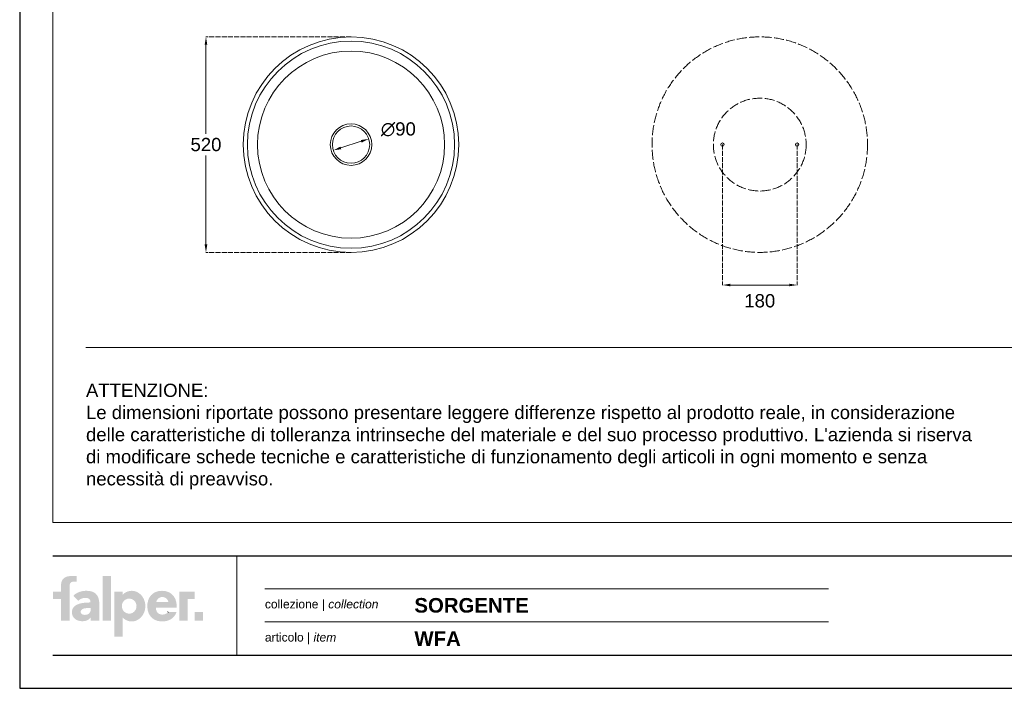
# Model space of a CAD drawing. Header units: millimetres. Extents: x 0 to 4752, y 0 to 3360.
# Tile 1 of 3: x 0 to 2376, y 0 to 1613. Entities that reach past the tile are written whole.
import ezdxf

# ---------------------------------------------------------------- set-up
doc = ezdxf.new("R2010")
doc.units = ezdxf.units.MM
doc.linetypes.add('ACAD_ISO02W100', pattern=[15, 12, -3])
doc.layers.add('_FLP_HELP', color=155, linetype='Continuous', plot=False)
for name, color, linetype, lineweight in [('Falper_0.5', 4, 'Continuous', 5), ('Falper_0.9', 7, 'Continuous', 9), ('FLP_A_QL-16', 252, 'Continuous', 9), ('Linee tratteggiate', 1, 'ACAD_ISO02W100', 5)]:
    doc.layers.add(name, color=color, linetype=linetype, lineweight=lineweight)
doc.styles.add('FLP_TX-20', font='arial.ttf', dxfattribs={"height": 40})
doc.styles.get("Standard").update_dxf_attribs({"font": 'arial.ttf'})
doc.dimstyles.new('FLP_1-20', dxfattribs={"dimtxt": 40, "dimasz": 24, "dimexe": 0, "dimexo": 0, "dimgap": 10, "dimtad": 0, "dimtih": 1, "dimtoh": 1, "dimdec": 1, "dimzin": 9, "dimtxsty": 'FLP_TX-20', "dimcen": 0, "dimdle": 100, "dimclrd": 256, "dimclre": 256, "dimclrt": 7, "dimaunit": 1, "dimazin": 2, "dimtfac": 1, "dimtdec": 1, "dimtmove": 2, "dimatfit": 2, "dimldrblk": 'DOT', "dimfxl": 1, "dimtolj": 1, "dimtzin": 0, "dimlwd": 5, "dimlwe": 5, "dimarcsym": 0})

# ---------------------------------------------------------------- blocks, each defined once
blk = doc.blocks.new('LogoFalper')
h = blk.add_hatch(color=256)
h.dxf.hatch_style = 1
h.paths.add_polyline_path([(0, 2.982), (0, 3.346), (0.01, 3.516), (0.042, 3.66), (0.097, 3.779), (0.179, 3.874), (0.231, 3.913), (0.29, 3.946), (0.357, 3.974), (0.432, 3.996), (0.515, 4.013), (0.606, 4.026), (0.707, 4.033), (0.817, 4.035), (1.046, 4.035), (1.046, 3.654), (0.851, 3.654), (0.725, 3.635), (0.644, 3.586), (0.599, 3.518), (0.579, 3.443), (0.574, 3.373), (0.574, 1.064), (0, 1.064), (0, 2.494), (-0.538, 2.494), (-0.538, 2.982)])
h.paths.add_polyline_path([(2.552, 2.229), (2.542, 2.32), (2.528, 2.404), (2.511, 2.484), (2.49, 2.557), (2.464, 2.626), (2.433, 2.689), (2.398, 2.747), (2.359, 2.799), (2.315, 2.847), (2.266, 2.889), (2.211, 2.926), (2.152, 2.958), (2.087, 2.984), (2.009, 3.008), (1.924, 3.026), (1.831, 3.037), (1.73, 3.043), (1.625, 3.043), (1.522, 3.035), (1.419, 3.019), (1.317, 2.995), (1.217, 2.963), (1.073, 2.9), (0.941, 2.819), (0.822, 2.72), (1.142, 2.378), (1.205, 2.429), (1.276, 2.475), (1.355, 2.516), (1.412, 2.539), (1.469, 2.556), (1.527, 2.568), (1.586, 2.573), (1.647, 2.573), (1.708, 2.567), (1.764, 2.553), (1.815, 2.533), (1.862, 2.507), (1.918, 2.453), (1.951, 2.383), (1.962, 2.297), (1.962, 2.289), (1.962, 2.274), (1.962, 2.266), (1.879, 2.265), (1.794, 2.262), (1.708, 2.258), (1.622, 2.251), (1.535, 2.243), (1.448, 2.232), (1.365, 2.217), (1.286, 2.198), (1.209, 2.176), (1.136, 2.15), (1.024, 2.098), (0.926, 2.032), (0.843, 1.954), (0.798, 1.893), (0.765, 1.825), (0.742, 1.748), (0.731, 1.664), (0.73, 1.582), (0.737, 1.512), (0.75, 1.447), (0.769, 1.388), (0.795, 1.334), (0.823, 1.289), (0.853, 1.249), (0.887, 1.212), (0.923, 1.178), (0.962, 1.149), (1.004, 1.123), (1.048, 1.099), (1.093, 1.079), (1.139, 1.062), (1.188, 1.049), (1.242, 1.036), (1.296, 1.027), (1.349, 1.021), (1.401, 1.018), (1.465, 1.019), (1.539, 1.025), (1.612, 1.038), (1.681, 1.057), (1.748, 1.083), (1.805, 1.112), (1.855, 1.144), (1.899, 1.181), (1.938, 1.223), (1.97, 1.268), (1.981, 1.268), (1.981, 1.064), (2.559, 1.064), (2.559, 2.031), (2.557, 2.133)])
h.paths.add_polyline_path([(1.502, 1.854), (1.536, 1.864), (1.572, 1.872), (1.609, 1.88), (1.649, 1.886), (1.691, 1.89), (1.761, 1.896), (1.831, 1.899), (1.901, 1.9), (1.922, 1.9), (1.96, 1.9), (1.981, 1.9), (1.981, 1.883), (1.981, 1.851), (1.981, 1.834), (1.977, 1.765), (1.965, 1.702), (1.945, 1.644), (1.916, 1.593), (1.879, 1.547), (1.848, 1.519), (1.814, 1.496), (1.775, 1.476), (1.733, 1.461), (1.687, 1.45), (1.638, 1.444), (1.585, 1.442), (1.571, 1.442), (1.558, 1.442), (1.544, 1.443), (1.531, 1.445), (1.517, 1.446), (1.503, 1.449), (1.488, 1.451), (1.456, 1.459), (1.427, 1.47), (1.4, 1.484), (1.376, 1.501), (1.354, 1.522), (1.336, 1.546), (1.326, 1.563), (1.319, 1.583), (1.314, 1.604), (1.311, 1.626), (1.312, 1.656), (1.317, 1.691), (1.328, 1.722), (1.344, 1.75), (1.365, 1.775), (1.404, 1.807), (1.45, 1.833)], flags=16)
h.paths.add_polyline_path([(7.149, 2.301), (6.344, 2.301), (6.381, 2.404), (6.43, 2.483), (6.488, 2.542), (6.552, 2.584), (6.619, 2.61), (6.687, 2.623), (6.752, 2.627), (6.833, 2.62), (6.908, 2.597), (6.975, 2.561), (7.034, 2.513), (7.084, 2.452), (7.123, 2.381)], flags=16)
h.paths.add_polyline_path([(4.1, 2.778), (4.206, 2.872), (4.321, 2.946), (4.445, 3), (4.575, 3.033), (4.71, 3.044), (4.823, 3.036), (4.933, 3.013), (5.037, 2.975), (5.135, 2.924), (5.227, 2.861), (5.311, 2.786), (5.387, 2.701), (5.453, 2.606), (5.509, 2.503), (5.555, 2.392), (5.588, 2.274), (5.609, 2.151), (5.616, 2.023), (5.609, 1.895), (5.588, 1.772), (5.555, 1.654), (5.509, 1.544), (5.453, 1.44), (5.387, 1.345), (5.311, 1.26), (5.227, 1.185), (5.135, 1.122), (5.037, 1.071), (4.933, 1.033), (4.823, 1.01), (4.71, 1.002), (4.658, 1.004), (4.606, 1.009), (4.555, 1.017), (4.505, 1.028), (4.455, 1.043), (4.406, 1.061), (4.359, 1.081), (4.312, 1.105), (4.267, 1.132), (4.223, 1.162), (4.181, 1.194), (4.14, 1.23), (4.1, 1.268), (4.1, 0), (3.54, 0), (3.54, 2.982), (4.1, 2.982)])
h.paths.add_polyline_path([(4.54, 1.521), (4.396, 1.543), (4.269, 1.605), (4.165, 1.7), (4.091, 1.821), (4.053, 1.962), (4.058, 2.113), (4.103, 2.251), (4.184, 2.367), (4.293, 2.456), (4.424, 2.51), (4.57, 2.524), (4.711, 2.493), (4.834, 2.424), (4.932, 2.324), (4.999, 2.198), (5.029, 2.054), (5.016, 1.904), (4.963, 1.77), (4.876, 1.658), (4.763, 1.576), (4.628, 1.529)], flags=16)
h.paths.add_polyline_path([(3.33, 4.036), (2.77, 4.036), (2.77, 1.064), (3.33, 1.064)])
h.paths.add_polyline_path([(8.903, 1.632), (8.903, 1.064), (9.462, 1.064), (9.462, 1.632)])
h.paths.add_polyline_path([(8.903, 2.494), (8.903, 2.982), (7.875, 2.982), (7.875, 1.064), (8.435, 1.064), (8.435, 2.494)])
edge = h.paths.add_edge_path()
edge.add_line((7.119, 1.622), (7.079, 1.578))
edge.add_line((7.079, 1.578), (7.031, 1.541))
edge.add_line((7.031, 1.541), (6.977, 1.511))
edge.add_line((6.977, 1.511), (6.92, 1.489))
edge.add_line((6.92, 1.489), (6.862, 1.472))
edge.add_line((6.862, 1.472), (6.805, 1.463))
edge.add_line((6.805, 1.463), (6.752, 1.46))
edge.add_line((6.752, 1.46), (6.679, 1.464))
edge.add_line((6.679, 1.464), (6.599, 1.481))
edge.add_line((6.599, 1.481), (6.518, 1.515))
edge.add_line((6.518, 1.515), (6.443, 1.57))
edge.add_line((6.443, 1.57), (6.381, 1.653))
edge.add_line((6.381, 1.653), (6.337, 1.767))
edge.add_line((6.337, 1.767), (6.318, 1.918))
edge.add_line((6.318, 1.918), (7.701, 1.918))
edge.add_line((7.701, 1.918), (7.701, 1.92))
edge.add_line((7.701, 1.92), (7.701, 1.926))
edge.add_line((7.701, 1.926), (7.702, 1.933))
edge.add_line((7.702, 1.933), (7.702, 1.938))
edge.add_line((7.702, 1.938), (7.702, 1.941))
edge.add_line((7.702, 1.941), (7.703, 1.952))
edge.add_line((7.703, 1.952), (7.703, 1.964))
edge.add_line((7.703, 1.964), (7.704, 1.976))
edge.add_line((7.704, 1.976), (7.704, 1.988))
edge.add_line((7.704, 1.988), (7.704, 1.999))
edge.add_line((7.704, 1.999), (7.705, 2.011))
edge.add_line((7.705, 2.011), (7.705, 2.023))
edge.add_line((7.705, 2.023), (7.682, 2.275))
edge.add_line((7.682, 2.275), (7.615, 2.497))
edge.add_line((7.615, 2.497), (7.507, 2.685))
edge.add_line((7.507, 2.685), (7.361, 2.837))
edge.add_line((7.361, 2.837), (7.18, 2.95))
edge.add_line((7.18, 2.95), (6.967, 3.02))
edge.add_line((6.967, 3.02), (6.726, 3.044))
edge.add_line((6.726, 3.044), (6.504, 3.024))
edge.add_line((6.504, 3.024), (6.307, 2.965))
edge.add_line((6.307, 2.965), (6.135, 2.871))
edge.add_line((6.135, 2.871), (5.992, 2.742))
edge.add_line((5.992, 2.742), (5.879, 2.583))
edge.add_line((5.879, 2.583), (5.8, 2.394))
edge.add_line((5.8, 2.394), (5.756, 2.18))
edge.add_line((5.756, 2.18), (5.749, 1.943))
edge.add_line((5.749, 1.943), (5.781, 1.72))
edge.add_line((5.781, 1.72), (5.849, 1.523))
edge.add_line((5.849, 1.523), (5.951, 1.354))
edge.add_line((5.951, 1.354), (6.084, 1.215))
edge.add_line((6.084, 1.215), (6.246, 1.109))
edge.add_line((6.246, 1.109), (6.436, 1.038))
edge.add_line((6.436, 1.038), (6.65, 1.005))
edge.add_line((6.65, 1.005), (6.848, 1.007))
edge.add_line((6.848, 1.007), (7.018, 1.032))
edge.add_line((7.018, 1.032), (7.172, 1.077))
edge.add_line((7.172, 1.077), (7.309, 1.142))
edge.add_line((7.309, 1.142), (7.429, 1.227))
edge.add_line((7.429, 1.227), (7.531, 1.332))
edge.add_line((7.531, 1.332), (7.615, 1.456))
edge.add_line((7.615, 1.456), (7.681, 1.599))
edge.add_line((7.681, 1.599), (7.682, 1.603))
edge.add_line((7.682, 1.603), (7.685, 1.611))
edge.add_line((7.685, 1.611), (7.689, 1.621))
edge.add_line((7.689, 1.621), (7.692, 1.629))
edge.add_line((7.692, 1.629), (7.693, 1.632))
edge.add_line((7.693, 1.632), (7.127, 1.632))
edge.add_spline(control_points=[(7.127, 1.632), (7.127, 1.632), (7.119, 1.622), (7.119, 1.622)], knot_values=[5, 5, 5, 5, 6, 6, 6, 6], degree=3, periodic=0)
at = {"lineweight": 0}
blk.add_open_spline([(7.127, 1.632), (7.127, 1.632), (7.119, 1.622), (7.119, 1.622)], degree=3, dxfattribs=at)
blk = doc.blocks.new('*D3')
at = {"layer": 'Defpoints', "color": 0, "transparency": 16777216}
for p in [(449.5, 1571.9), (799.6, 1571.9), (799.6, 1051.9)]:
    blk.add_point(p, dxfattribs=at)
at = {"layer": 'FLP_A_QL-16', "linetype": 'ACAD_ISO02W100', "lineweight": 5, "transparency": 16777216}
for p, q in [((799.6, 1571.9), (449.5, 1571.9)), ((799.6, 1051.9), (449.5, 1051.9))]:
    blk.add_line(p, q, dxfattribs=at)
at = {"layer": 'FLP_A_QL-16', "lineweight": 5, "transparency": 16777216}
for p, q in [((449.5, 1552.9), (449.5, 1338.2)), ((449.5, 1070.9), (449.5, 1285.5))]:
    blk.add_line(p, q, dxfattribs=at)
at = {"layer": 'FLP_A_QL-16', "transparency": 16777216}
for points in [[(446.3, 1552.9), (452.7, 1552.9), (449.5, 1571.9)], [(446.3, 1070.9), (452.7, 1070.9), (449.5, 1051.9)]]:
    blk.add_solid(points, dxfattribs=at)
at = {"layer": 'FLP_A_QL-16', "color": 7, "transparency": 16777216, "insert": (449.5, 1311.9), "char_height": 32, "attachment_point": 5}
blk.add_mtext('\\A1;520', dxfattribs=at)
blk = doc.blocks.new('_Dot')
at = {"lineweight": -2}
blk.add_line((-0.5, 0), (-1, 0), dxfattribs=at)
at = {"const_width": 0.5}
blk.add_lwpolyline([(-0.25, 0, 1), (0.25, 0, 1)], format="xyb", close=True, dxfattribs=at)
blk = doc.blocks.new('*D14')
at = {"layer": 'Defpoints', "color": 0, "transparency": 16777216}
for p in [(842.4, 1325.7), (756.7, 1298.1)]:
    blk.add_point(p, dxfattribs=at)
at = {"layer": 'FLP_A_QL-16', "lineweight": 5, "transparency": 16777216}
blk.add_line((774.8, 1303.9), (824.3, 1319.9), dxfattribs=at)
at = {"layer": 'FLP_A_QL-16', "transparency": 16777216}
for points in [[(773.8, 1306.9), (775.8, 1300.9), (756.7, 1298.1)], [(823.3, 1322.9), (825.3, 1316.8), (842.4, 1325.7)]]:
    blk.add_solid(points, dxfattribs=at)
at = {"layer": 'FLP_A_QL-16', "color": 7, "transparency": 16777216, "insert": (913.7, 1348.7), "char_height": 32, "attachment_point": 5}
blk.add_mtext('\\A1;∅90', dxfattribs=at)
blk = doc.blocks.new('*D15')
at = {"layer": 'Defpoints', "color": 0, "transparency": 16777216}
for p in [(1695.9, 1311.9), (1875.9, 1311.9), (1875.9, 973.1)]:
    blk.add_point(p, dxfattribs=at)
at = {"layer": 'FLP_A_QL-16', "linetype": 'ACAD_ISO02W100', "lineweight": 5, "transparency": 16777216}
for p, q in [((1695.9, 1311.9), (1695.9, 973.1)), ((1875.9, 1311.9), (1875.9, 973.1))]:
    blk.add_line(p, q, dxfattribs=at)
at = {"layer": 'FLP_A_QL-16', "lineweight": 5, "transparency": 16777216}
blk.add_line((1714.9, 973.1), (1856.9, 973.1), dxfattribs=at)
at = {"layer": 'FLP_A_QL-16', "transparency": 16777216}
for points in [[(1714.9, 976.3), (1714.9, 970), (1695.9, 973.1)], [(1856.9, 976.3), (1856.9, 970), (1875.9, 973.1)]]:
    blk.add_solid(points, dxfattribs=at)
at = {"layer": 'FLP_A_QL-16', "color": 7, "transparency": 16777216, "insert": (1785.9, 934.9), "char_height": 32, "attachment_point": 5}
blk.add_mtext('\\A1;180', dxfattribs=at)

msp = doc.modelspace()

# ---------------------------------------------------------------- linework, layer by layer
at = {"color": 252, "lineweight": 9}
msp.add_lwpolyline([(4672, 400), (4672, 3280), (80, 3280), (80, 400)], close=True, dxfattribs=at)
for points in [[(160, 822.6), (4592, 822.6)], [(523.8, 320), (523.8, 80)], [(591.7, 240), (1951.7, 240)], [(591.7, 160), (1951.7, 160)]]:
    msp.add_lwpolyline(points, dxfattribs=at)
at = {"layer": '_FLP_HELP'}
msp.add_lwpolyline([(4752, 0), (4752, 3360), (0, 3360), (0, 0)], close=True, dxfattribs=at)
for points in [[(80, 320), (4672, 320)], [(80, 80), (4672, 80)]]:
    msp.add_lwpolyline(points, dxfattribs=at)
at = {"layer": 'Falper_0.5'}
for radius in [250, 225.8, 50, 45]:
    msp.add_circle((799.6, 1311.9), radius, dxfattribs=at)
at = {"layer": 'Falper_0.9'}
for centre, radius in [((799.6, 1311.9), 260), ((1695.9, 1311.9), 4), ((1875.9, 1311.9), 4)]:
    msp.add_circle(centre, radius, dxfattribs=at)
at = {"layer": 'Linee tratteggiate', "ltscale": 2}
for radius in [260, 112]:
    msp.add_circle((1785.9, 1311.9), radius, dxfattribs=at)

# ---------------------------------------------------------------- block references
at = {"color": 7, "xscale": 36.23714997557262, "yscale": 36.23714997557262, "zscale": 36.23714997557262}
msp.add_blockref('LogoFalper', (99.7, 125), dxfattribs=at)

# ---------------------------------------------------------------- texts
for s, width, gutter_width, insert, char_height, attachment_point in [("{\\C251;\\c6710371;ATTENZIONE:\\PLe dimensioni riportate possono presentare leggere differenze rispetto al prodotto reale, in considerazione delle caratteristiche di tolleranza intrinseche del materiale e del suo processo produttivo. L'azienda si riserva di modificare schede tecniche e caratteristiche di funzionamento degli articoli in ogni momento e senza necessità di preavviso.}", 2136, 30, (160, 480), 32, 7), ('{\\fArial|b1|i0|c0|p34;SORGENTE}', 742.822, 1.6, (952.5, 200), 35.2, 4), ('collezione | {\\fArial|b0|i1|c0|p34;collection}', 742.822, 1.6, (591.7, 200), 20.8, 4), ('articolo | {\\fArial|b0|i1|c0|p34;item}', 742.822, 1.6, (591.7, 120), 20.8, 4), ('{\\fArial|b1|i0|c0|p34;WFA}', 980.04, 1.6, (952.5, 120), 35.2, 4)]:
    msp.add_mtext_dynamic_manual_height_columns(s, width=width, gutter_width=gutter_width, heights=[0], dxfattribs=dict(insert=insert, char_height=char_height, attachment_point=attachment_point))

# ---------------------------------------------------------------- dimensions: what is measured, and where the dimension line sits
at = {"layer": 'FLP_A_QL-16'}
dim = msp.add_linear_dim(base=(449.5, 1571.9), p1=(799.6, 1051.9), p2=(799.6, 1571.9), angle=90, dimstyle='FLP_1-20', override={"dimtxt": 32, "dimasz": 19, "dimdec": 0, "dimtxsty": 'Standard'}, dxfattribs=at)
dim.commit()
dim.dimension.update_dxf_attribs({"geometry": '*D3', "text_midpoint": (449.5, 1311.9)})
dim = msp.add_diameter_dim_2p(p1=(756.7, 1298.1), p2=(842.4, 1325.7), dimstyle='FLP_1-20', override={"dimtxt": 32, "dimasz": 19, "dimdec": 0, "dimtxsty": 'Standard'}, dxfattribs=at)
dim.commit()
dim.dimension.update_dxf_attribs({"geometry": '*D14', "text_midpoint": (913.7, 1348.7), "dimtype": 163})
dim = msp.add_linear_dim(base=(1875.9, 973.1), p1=(1695.9, 1311.9), p2=(1875.9, 1311.9), dimstyle='FLP_1-20', override={"dimtxt": 32, "dimasz": 19, "dimdec": 0, "dimtxsty": 'Standard', "dimadec": 0}, dxfattribs=at)
dim.commit()
dim.dimension.update_dxf_attribs({"geometry": '*D15', "text_midpoint": (1785.9, 934.9), "dimtype": 160})

doc.saveas('drawing.dxf')
